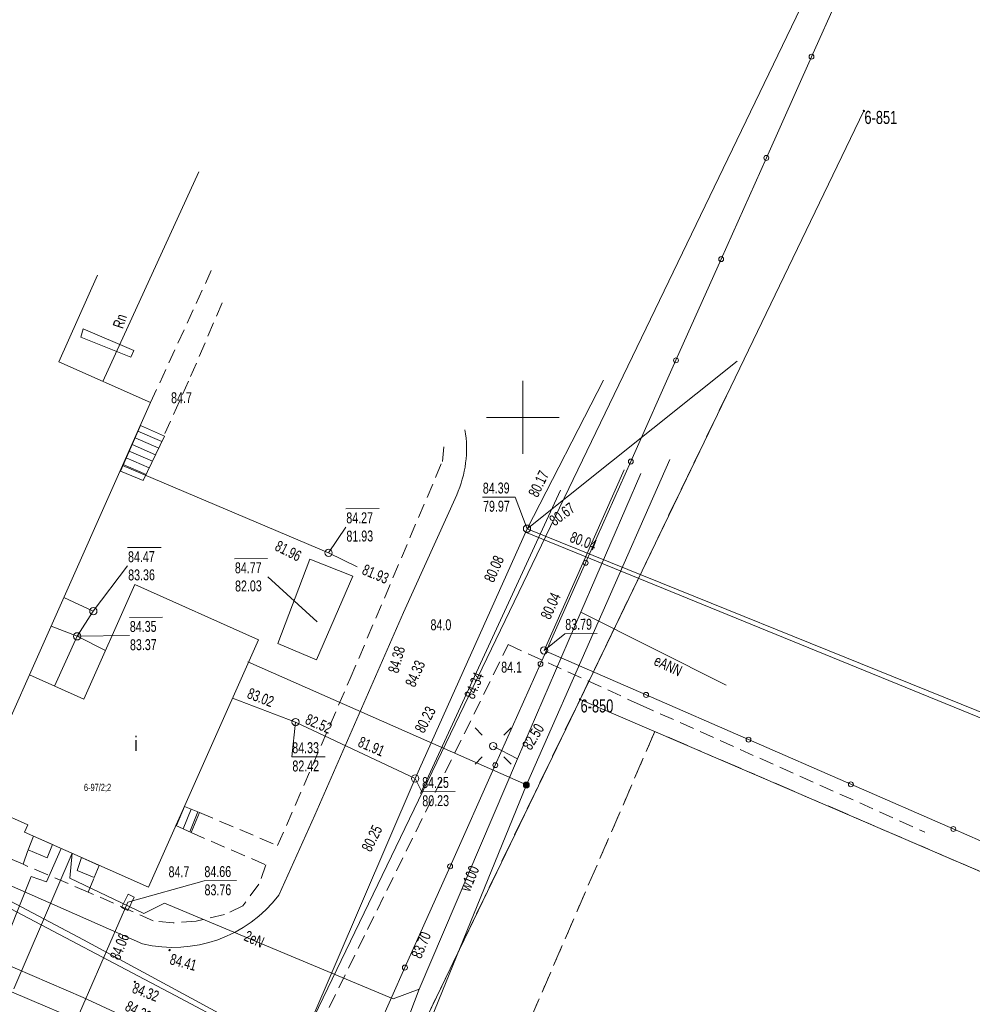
# Model space of a CAD drawing. Header units: metres. Extents: x -1013 to 1493500, y -5789517 to 1032.
# Tile 62 of 66: x 114 to 179, y 24 to 92. Entities that reach past the tile are written whole.
import ezdxf
from ezdxf.xclip import XClip

# ---------------------------------------------------------------- set-up
doc = ezdxf.new("R2010")
doc.units = ezdxf.units.M
doc.header["$MEASUREMENT"] = 0
doc.header["$XCLIPFRAME"] = 0
for name, pattern in [('2_KTCR02', [1.5, 1, -0.5]), ('GUK', [2, 1.5, -0.5]), ('GUZ', [1, 0.5, -0.5])]:
    doc.linetypes.add(name, pattern=pattern)
doc.layers.add('700-L Mapa 1_100 dwg', color=7, linetype='Continuous')
for name, color, linetype, lineweight in [('703-L Płaszczyzny podejścia 2D3', 152, 'Continuous', 30), ('ex_02_DXF_MZ_500_4_BUIB_L_37', 9, 'Continuous', 18), ('ex_02_DXF_MZ_500_4_Dzialki7', 9, 'Continuous', 18), ('ex_02_DXF_MZ_500_4_EGBB_E_T_07', 9, 'Continuous', 18), ('ex_02_DXF_MZ_500_4_EGBB_L_07', 9, 'Continuous', 18), ('ex_02_DXF_MZ_500_4_EGBE_L_37', 9, 'Continuous', 18), ('ex_02_DXF_MZ_500_4_EGBE_L_87', 9, 'Continuous', 18), ('ex_02_DXF_MZ_500_4_K1_EGIB_T_17', 9, 'Continuous', 18), ('ex_02_DXF_MZ_500_4_Kontury3', 9, 'Continuous', 18), ('ex_02_DXF_MZ_500_4_KTCR_D_L_17', 9, 'Continuous', 18), ('ex_02_DXF_MZ_500_4_KTKR_D_L_07', 9, 'Continuous', 18), ('ex_02_DXF_MZ_500_4_KTOK_L_47', 9, 'Continuous', 18), ('ex_02_DXF_MZ_500_4_Numery_punktow7', 9, 'Continuous', 18), ('ex_02_DXF_MZ_500_4_Podzial_sekcyjny_krzyze7', 9, 'Continuous', 18), ('ex_02_DXF_MZ_500_4_Punkty7', 9, 'Continuous', 18), ('ex_02_DXF_MZ_500_4_RTPW_T_07', 9, 'Continuous', 18), ('ex_02_DXF_MZ_500_4_RTPW_T_17', 9, 'Continuous', 18), ('ex_02_DXF_MZ_500_4_SUPE_D_L_31', 9, 'Continuous', 18), ('ex_02_DXF_MZ_500_4_SUPE_E_T_31', 9, 'Continuous', 18), ('ex_02_DXF_MZ_500_4_SUPK_D_L_434', 9, 'Continuous', 18), ('ex_02_DXF_MZ_500_4_SUPT_D_L_030', 9, 'Continuous', 18), ('ex_02_DXF_MZ_500_4_SUPW_D_L_05', 9, 'Continuous', 18), ('ex_02_DXF_MZ_500_4_SUPW_E_T_05', 9, 'Continuous', 18), ('ex_02_DXF_MZ_500_4_SUPZ_D_L_07', 9, 'Continuous', 18), ('ex_02_DXF_MZ_500_4_SUPZ_E_T_07', 9, 'Continuous', 18), ('ex_02_DXF_MZ_500_4_SUSM_D_T_07', 9, 'Continuous', 18), ('ex_02_DXF_MZ_500_4_SUSM_D_T_37', 9, 'Continuous', 18), ('ex_02_DXF_MZ_500_4_SUTE_T_01', 9, 'Continuous', 18), ('ex_02_DXF_MZ_500_4_SUTK_T_034', 9, 'Continuous', 18), ('ex_02_DXF_MZ_500_4_SUTT_T_030', 9, 'Continuous', 18), ('ex_02_DXF_MZ_500_4_SUTW_T_05', 9, 'Continuous', 18), ('ex_02_DXF_MZ_500_4_SUUK_D_L_17', 9, 'Continuous', 18), ('ex_02_DXF_MZ_500_4_SUUK_D_T_234', 9, 'Continuous', 18), ('ex_02_DXF_MZ_500_4_SUUT_D_T_130', 9, 'Continuous', 18), ('ex_02_DXF_MZ_500_4_SUUW_D_T_77', 9, 'Continuous', 18), ('ex_02_DXF_MZ_500_4_Uzytki3', 9, 'Continuous', 18)]:
    doc.layers.add(name, color=color, linetype=linetype, lineweight=lineweight)
doc.layers.get('700-L Mapa 1_100 dwg').off()
doc.styles.add('STYL_AUTOMATYCZNY_4', font='Arial.ttf', dxfattribs={"width": 0.7})

# ---------------------------------------------------------------- blocks, each defined once
blk = doc.blocks.new('Rysunek_1_4', base_point=(-51.91, -72.413))
at = {"layer": 'ex_02_DXF_MZ_500_4_BUIB_L_37', "color": 9, "linetype": 'Continuous', "lineweight": 18}
for p, q in [((117.74, 70.182), (117.899, 70.756)), ((117.899, 70.756), (121.385, 69.267)), ((121.184, 68.816), (117.74, 70.182)), ((121.385, 69.267), (121.184, 68.816))]:
    blk.add_line(p, q, dxfattribs=at)
at = {"layer": 'ex_02_DXF_MZ_500_4_Dzialki7', "color": 9, "linetype": 'Continuous', "lineweight": 18}
for p, q in [((170.06, 98.813), (118.532, -7.999)), ((171.508, 85.712), (152.02, 45.321)), ((152.02, 45.321), (140.379, 21.187)), ((152.02, 45.321), (205.326, 22.394))]:
    blk.add_line(p, q, dxfattribs=at)
at = {"layer": 'ex_02_DXF_MZ_500_4_EGBB_L_07', "color": 9, "linetype": 'Continuous', "lineweight": 18}
for p, q in [((118.883, 74.431), (116.234, 68.492)), ((116.234, 68.492), (122.535, 65.686)), ((122.535, 65.686), (114.215, 47.006)), ((117.957, 45.342), (121.452, 53.197)), ((121.452, 53.197), (129.95, 49.417)), ((129.95, 49.417), (122.389, 32.422)), ((114.215, 47.006), (110.386, 38.388)), ((114.215, 47.006), (117.957, 45.342)), ((114.118, 36.704), (110.386, 38.388)), ((113.891, 36.202), (114.118, 36.704)), ((122.389, 32.422), (113.891, 36.202))]:
    blk.add_line(p, q, dxfattribs=at)
at = {"layer": 'ex_02_DXF_MZ_500_4_EGBE_L_37', "color": 9, "linetype": 'Continuous', "lineweight": 18}
for p, q in [((120.464, 60.986), (121.836, 64.116)), ((121.668, 63.734), (123.311, 63.014)), ((121.836, 64.116), (123.488, 63.384)), ((121.467, 63.276), (123.095, 62.563)), ((123.488, 63.384), (122.027, 60.333)), ((121.066, 62.36), (122.663, 61.66)), ((121.267, 62.818), (122.879, 62.111)), ((120.865, 61.902), (122.447, 61.209)), ((120.464, 60.986), (120.464, 60.986)), ((122.027, 60.333), (120.464, 60.986)), ((120.664, 61.444), (122.231, 60.758)), ((124.86, 37.98), (124.279, 36.675)), ((124.86, 37.98), (124.318, 36.656)), ((125.893, 37.557), (124.86, 37.98)), ((125.322, 37.79), (124.769, 36.439)), ((125.785, 37.601), (125.221, 36.222)), ((125.322, 36.173), (125.893, 37.557)), ((124.279, 36.675), (125.322, 36.173))]:
    blk.add_line(p, q, dxfattribs=at)
at = {"layer": 'ex_02_DXF_MZ_500_4_EGBE_L_87', "color": 9, "linetype": 'Continuous', "lineweight": 18}
for p, q in [((114.493, 35.937), (114.13, 34.994)), ((115.797, 35.356), (114.493, 35.937)), ((115.434, 34.443), (115.797, 35.356)), ((114.13, 34.994), (115.434, 34.443)), ((117.794, 34.47), (117.49, 33.567)), ((119.018, 33.918), (117.794, 34.47)), ((118.673, 33.106), (119.018, 33.918)), ((117.49, 33.567), (118.673, 33.106))]:
    blk.add_line(p, q, dxfattribs=at)
at = {"layer": 'ex_02_DXF_MZ_500_4_Kontury3', "color": 9, "linetype": 'GUK', "lineweight": 18}
for p, q in [((152.02, 45.323), (162.77, 67.613)), ((124.93, -10.817), (152.02, 45.323)), ((157.156, 43.117), (138.507, 0.042)), ((205.326, 22.394), (157.156, 43.117))]:
    blk.add_line(p, q, dxfattribs=at)
at = {"layer": 'ex_02_DXF_MZ_500_4_KTCR_D_L_17', "color": 9, "linetype": '2_KTCR02', "lineweight": 18}
for p, q in [((122.535, 65.686), (126.701, 74.746)), ((127.457, 72.541), (125.145, 67.154)), ((125.145, 67.154), (123.52, 63.573)), ((142.565, 61.656), (142.706, 62.937)), ((136.239, 46.751), (142.565, 61.656)), ((137.42, 29.517), (147.093, 49.077)), ((147.093, 49.077), (156.153, 44.95)), ((131.259, 35.284), (136.239, 46.751)), ((156.153, 44.95), (175.676, 36.217)), ((113.787, 34.001), (92.309, 43.451)), ((125.893, 37.557), (131.259, 35.284)), ((125.322, 36.173), (130.458, 33.959)), ((113.787, 34.001), (114.13, 34.994)), ((118.251, 32.093), (113.787, 34.001)), ((130.458, 33.959), (129.978, 32.635)), ((118.251, 32.093), (118.673, 33.106)), ((129.978, 32.635), (128.868, 31.157)), ((122.725, 30.124), (118.251, 32.093)), ((128.868, 31.157), (127.612, 30.548)), ((127.612, 30.548), (125.655, 30.105)), ((124.086, 29.983), (122.725, 30.124)), ((125.655, 30.105), (124.086, 29.983)), ((130.173, 14.745), (137.42, 29.517))]:
    blk.add_line(p, q, dxfattribs=at)
at = {"layer": 'ex_02_DXF_MZ_500_4_KTKR_D_L_07', "color": 9, "linetype": 'Continuous', "lineweight": 18}
for p, q in [((150.667, 59.683), (141.071, 38.872)), ((139.907, 51.277), (143.551, 59.353)), ((133.815, 37.383), (139.907, 51.277)), ((131.333, 31.875), (133.815, 37.383)), ((104.861, 36.089), (121.986, 28.539)), ((117.911, 24.87), (102.504, 31.492)), ((121.323, 23.283), (117.911, 24.87))]:
    blk.add_line(p, q, dxfattribs=at)
for centre, radius, start, end in [((136.344, 62.542), 7.881, 336.12936, 9.38644), ((124.079, 37.436), 9.141, 256.7607, 322.52228)]:
    blk.add_arc(centre, radius, start, end, dxfattribs=at)
at = {"layer": 'ex_02_DXF_MZ_500_4_KTOK_L_47', "color": 9, "linetype": 'Continuous', "lineweight": 18}
for p, q in [((171.009, 96.376), (167.908, 89.43)), ((167.908, 89.43), (164.807, 82.483)), ((164.807, 82.483), (161.706, 75.537)), ((161.706, 75.537), (158.605, 68.591)), ((158.605, 68.591), (155.504, 61.645)), ((155.504, 61.645), (152.403, 54.698)), ((152.403, 54.698), (149.302, 47.752)), ((149.677, 48.625), (156.551, 45.626)), ((149.302, 47.752), (146.2, 40.806)), ((156.551, 45.626), (163.581, 42.559)), ((163.581, 42.559), (170.612, 39.492)), ((146.2, 40.806), (143.099, 33.859)), ((170.612, 39.492), (177.642, 36.425)), ((177.642, 36.425), (184.672, 33.358)), ((143.099, 33.859), (139.998, 26.913)), ((139.998, 26.913), (136.897, 19.967))]:
    blk.add_line(p, q, dxfattribs=at)
for centre in [(167.908, 89.43), (164.807, 82.483), (161.706, 75.537), (158.605, 68.591), (155.504, 61.645), (152.403, 54.698), (149.302, 47.752), (156.551, 45.626), (163.581, 42.559), (146.2, 40.806), (170.612, 39.492), (177.642, 36.425), (143.099, 33.859), (139.998, 26.913)]:
    blk.add_circle(centre, 0.17, dxfattribs=at)
at = {"layer": 'ex_02_DXF_MZ_500_4_Podzial_sekcyjny_krzyze7', "color": 9, "linetype": 'Continuous', "lineweight": 18}
for p, q in [((148.09, 62.173), (148.09, 67.173)), ((145.59, 64.673), (150.59, 64.673))]:
    blk.add_line(p, q, dxfattribs=at)
at = {"layer": 'ex_02_DXF_MZ_500_4_Punkty7', "color": 9, "linetype": 'Continuous', "lineweight": 18}
for centre in [(171.508, 85.712), (152.02, 45.321)]:
    blk.add_circle(centre, 0.045, dxfattribs=at)
at = {"layer": 'ex_02_DXF_MZ_500_4_RTPW_T_17', "color": 9, "linetype": 'Continuous', "lineweight": 18}
for centre in [(123.845, 28.118), (121.454, 25.925)]:
    blk.add_circle(centre, 0.045, dxfattribs=at)
at = {"layer": 'ex_02_DXF_MZ_500_4_SUPE_D_L_31', "color": 9, "linetype": 'Continuous', "lineweight": 18}
for p, q in [((152.078, 51.302), (156.202, 60.822)), ((147.719, 41.231), (152.078, 51.302)), ((152.078, 51.302), (162.044, 46.302)), ((147.719, 41.231), (146.052, 42.119)), ((140.969, 25.442), (147.719, 41.231)), ((113.147, 25.456), (117.142, 34.765)), ((116.389, 35.09), (115.395, 32.803)), ((116.37, 35.03), (116.389, 35.09)), ((117.142, 34.765), (116.984, 33.054)), ((117.142, 34.765), (117.152, 34.755)), ((114.333, 33.175), (111.335, 25.643)), ((115.395, 32.803), (114.333, 33.175)), ((116.984, 33.054), (122.081, 30.619)), ((122.081, 30.619), (123.496, 31.329)), ((123.496, 31.329), (139.184, 24.759)), ((135.765, 11.684), (140.969, 25.442)), ((139.184, 24.759), (140.969, 25.442))]:
    blk.add_line(p, q, dxfattribs=at)
at = {"layer": 'ex_02_DXF_MZ_500_4_SUPK_D_L_434', "color": 9, "linetype": 'Continuous', "lineweight": 18}
for p, q in [((162.808, 68.539), (148.378, 57.037)), ((148.378, 57.037), (153.626, 67.225)), ((134.758, 55.381), (120.615, 61.382)), ((155.05, 61.074), (149.546, 48.684)), ((140.698, 39.891), (148.378, 57.037)), ((148.279, 56.796), (205.899, 33.269)), ((148.378, 57.037), (183.901, 42.665)), ((134.758, 55.381), (136.716, 54.411)), ((118.605, 51.377), (116.578, 52.303)), ((117.497, 49.649), (118.605, 51.377)), ((117.497, 49.649), (115.712, 50.356)), ((117.497, 49.649), (115.951, 46.238)), ((117.497, 49.649), (119.444, 48.683)), ((132.49, 43.764), (128.168, 45.404)), ((140.698, 39.891), (132.49, 43.764)), ((132.442, 20.651), (140.698, 39.891)), ((100.883, 37.281), (124.231, 24.994)), ((117.924, 28.82), (107.986, 34.041)), ((132.068, 21.169), (117.924, 28.82)), ((131.093, 17.602), (109.297, 26.799)), ((124.231, 24.994), (132.442, 20.651))]:
    blk.add_line(p, q, dxfattribs=at)
at = {"layer": 'ex_02_DXF_MZ_500_4_SUPT_D_L_030', "color": 9, "linetype": 'Continuous', "lineweight": 18}
blk.add_line((115.366, 18.551), (120.976, 31.392), dxfattribs=at)
at = {"layer": 'ex_02_DXF_MZ_500_4_SUPW_D_L_05', "color": 9, "linetype": 'Continuous', "lineweight": 18}
for p, q in [((148.331, 39.445), (158.185, 61.776)), ((148.331, 39.445), (129.21, 47.891)), ((142.314, 24.711), (148.331, 39.445)), ((136.338, 9.958), (142.314, 24.711))]:
    blk.add_line(p, q, dxfattribs=at)
at = {"layer": 'ex_02_DXF_MZ_500_4_SUPZ_D_L_07', "color": 9, "linetype": 'Continuous', "lineweight": 18}
blk.add_line((125.845, 81.538), (119.269, 67.14), dxfattribs=at)
at = {"layer": 'ex_02_DXF_MZ_500_4_SUSM_D_T_07', "color": 9, "linetype": 'Continuous', "lineweight": 18}
for p, q in [((145.31, 42.862), (144.815, 43.357)), ((146.795, 42.862), (147.29, 43.357)), ((145.31, 41.377), (144.815, 40.882)), ((146.795, 41.377), (147.29, 40.882))]:
    blk.add_line(p, q, dxfattribs=at)
at = {"layer": 'ex_02_DXF_MZ_500_4_SUSM_D_T_37', "color": 9, "linetype": 'Continuous', "lineweight": 18}
blk.add_circle((146.052, 42.119), 0.25, dxfattribs=at)
at = {"layer": 'ex_02_DXF_MZ_500_4_SUTK_T_034', "color": 9, "linetype": 'Continuous', "lineweight": 18}
for p, q in [((145.319, 59.196), (147.572, 59.211)), ((148.378, 57.037), (147.572, 59.211)), ((135.937, 58.399), (138.217, 58.415)), ((134.758, 55.381), (135.946, 57.149)), ((120.955, 55.734), (123.262, 55.75)), ((128.291, 54.975), (130.571, 54.991)), ((118.605, 51.377), (120.963, 54.484)), ((133.961, 50.635), (130.579, 53.741)), ((121.078, 50.944), (123.358, 50.96)), ((117.497, 49.649), (121.087, 49.694)), ((149.546, 48.684), (150.979, 49.819)), ((150.979, 49.819), (153.204, 49.835)), ((132.49, 43.764), (132.236, 41.372)), ((132.236, 41.372), (134.516, 41.388)), ((140.698, 39.891), (141.154, 38.984)), ((141.154, 38.984), (143.434, 39))]:
    blk.add_line(p, q, dxfattribs=at)
at = {"layer": 'ex_02_DXF_MZ_500_4_SUTT_T_030', "color": 9, "linetype": 'Continuous', "lineweight": 18}
for p, q in [((120.976, 31.392), (126.205, 32.869)), ((126.205, 32.869), (128.431, 32.884))]:
    blk.add_line(p, q, dxfattribs=at)
at = {"layer": 'ex_02_DXF_MZ_500_4_SUUK_D_L_17', "color": 9, "linetype": 'Continuous', "lineweight": 18}
for p, q in [((131.262, 49.146), (133.461, 54.942)), ((133.461, 54.942), (136.42, 53.782)), ((136.42, 53.782), (133.92, 48.044)), ((133.92, 48.044), (131.262, 49.146))]:
    blk.add_line(p, q, dxfattribs=at)
at = {"layer": 'ex_02_DXF_MZ_500_4_SUUK_D_T_234', "color": 9, "linetype": 'Continuous', "lineweight": 18}
for centre in [(148.378, 57.037), (134.758, 55.381), (118.605, 51.377), (117.497, 49.649), (149.546, 48.684), (132.49, 43.764), (140.698, 39.891)]:
    blk.add_circle(centre, 0.25, dxfattribs=at)
at = {"layer": 'ex_02_DXF_MZ_500_4_SUUT_D_T_130', "color": 9, "linetype": 'Continuous', "lineweight": 18}
for p, q in [((120.988, 31.943), (120.545, 31.047)), ((121.406, 31.737), (120.988, 31.943)), ((120.964, 30.84), (121.406, 31.737)), ((120.545, 31.047), (120.964, 30.84))]:
    blk.add_line(p, q, dxfattribs=at)
at = {"layer": 'ex_02_DXF_MZ_500_4_SUUW_D_T_77', "color": 9, "linetype": 'Continuous', "lineweight": 18}
for radius in [0.2, 0.175, 0.15, 0.125, 0.1, 0.075, 0.05, 0.025, 0.00715]:
    blk.add_circle((148.331, 39.445), radius, dxfattribs=at)
at = {"layer": 'ex_02_DXF_MZ_500_4_Uzytki3', "color": 9, "linetype": 'GUZ', "lineweight": 18}
for p, q in [((152.02, 45.321), (162.77, 67.613)), ((124.933, -10.814), (152.02, 45.321)), ((157.156, 43.117), (138.507, 0.042)), ((205.326, 22.394), (157.156, 43.117))]:
    blk.add_line(p, q, dxfattribs=at)
at = {"layer": 'ex_02_DXF_MZ_500_4_EGBB_E_T_07', "color": 9, "linetype": 'Continuous', "lineweight": 18, "insert": (121.433, 42.275), "char_height": 1, "attachment_point": 4, "style": 'STYL_AUTOMATYCZNY_4'}
blk.add_mtext('\\A1;{\\pql;\\fArial|b0|i0|c238|p0;\\W0.700000;i}', dxfattribs=at)
at = {"layer": 'ex_02_DXF_MZ_500_4_K1_EGIB_T_17', "color": 9, "linetype": 'Continuous', "lineweight": 18, "insert": (117.96, 39.231), "char_height": 0.5, "attachment_point": 4, "style": 'STYL_AUTOMATYCZNY_4'}
blk.add_mtext('\\A1;{\\pql;\\fArial|b0|i0|c238|p0;\\W0.700000;6-97/2;2}', dxfattribs=at)
at = {"layer": 'ex_02_DXF_MZ_500_4_Numery_punktow7', "color": 9, "linetype": 'Continuous', "lineweight": 18, "char_height": 0.9, "attachment_point": 1, "style": 'STYL_AUTOMATYCZNY_4'}
for s, insert in [('\\A1;{\\pql;\\fArial|b0|i0|c238|p0;\\W0.700000;6-851}', (171.541, 85.712)), ('\\A1;{\\pql;\\fArial|b0|i0|c238|p0;\\W0.700000;6-850}', (152.053, 45.321))]:
    blk.add_mtext(s, dxfattribs=dict(at, insert=insert))
at = {"layer": 'ex_02_DXF_MZ_500_4_RTPW_T_07', "color": 9, "linetype": 'Continuous', "lineweight": 18, "char_height": 0.75, "attachment_point": 1, "rotation": 0.40303, "style": 'STYL_AUTOMATYCZNY_4'}
for s, insert in [('\\A1;{\\pql;\\fArial|b0|i0|c238|p0;\\W0.700000;84.7}', (123.94, 66.396)), ('\\A1;{\\pql;\\fArial|b0|i0|c238|p0;\\W0.700000;84.0}', (141.751, 50.81)), ('\\A1;{\\pql;\\fArial|b0|i0|c238|p0;\\W0.700000;84.1}', (146.602, 47.903)), ('\\A1;{\\pql;\\fArial|b0|i0|c238|p0;\\W0.700000;84.7}', (123.768, 33.862))]:
    blk.add_mtext(s, dxfattribs=dict(at, insert=insert))
at = {"layer": 'ex_02_DXF_MZ_500_4_RTPW_T_17', "color": 9, "linetype": 'Continuous', "lineweight": 18, "char_height": 0.75, "attachment_point": 1, "style": 'STYL_AUTOMATYCZNY_4'}
for s, insert, rotation in [('\\A1;{\\pql;\\fArial|b0|i0|c238|p0;\\W0.700000;84.38}', (138.814, 47.267), 74.78302), ('\\A1;{\\pql;\\fArial|b0|i0|c238|p0;\\W0.700000;84.33}', (139.984, 46.404), 66.13308), ('\\A1;{\\pql;\\fArial|b0|i0|c238|p0;\\W0.700000;84.34}', (144.04, 45.563), 67.47308), ('\\A1;{\\pql;\\fArial|b0|i0|c238|p0;\\W0.700000;84.41}', (123.999, 27.885), 344.78284), ('\\A1;{\\pql;\\fArial|b0|i0|c238|p0;\\W0.700000;84.32}', (121.482, 25.914), 338.77277), ('\\A1;{\\pql;\\fArial|b0|i0|c238|p0;\\W0.700000;84.29}', (121.059, 24.678), 332.50271)]:
    blk.add_mtext(s, dxfattribs=dict(at, insert=insert, rotation=rotation))
at = {"layer": 'ex_02_DXF_MZ_500_4_SUPE_E_T_31', "color": 9, "linetype": 'Continuous', "lineweight": 18, "char_height": 0.75, "attachment_point": 4, "style": 'STYL_AUTOMATYCZNY_4'}
for s, insert, rotation in [('\\A1;{\\pql;\\fArial|b0|i0|c238|p0;\\W0.700000;eANN}', (157.182, 48.05), 334.66272), ('\\A1;{\\pql;\\fArial|b0|i0|c238|p0;\\W0.700000;2eN}', (129.038, 29.143), 335.96274)]:
    blk.add_mtext(s, dxfattribs=dict(at, insert=insert, rotation=rotation))
at = {"layer": 'ex_02_DXF_MZ_500_4_SUPW_E_T_05', "color": 9, "linetype": 'Continuous', "lineweight": 18, "insert": (144.108, 32.216), "char_height": 0.75, "attachment_point": 4, "rotation": 67.5731, "style": 'STYL_AUTOMATYCZNY_4'}
blk.add_mtext('\\A1;{\\pql;\\fArial|b0|i0|c238|p0;\\W0.700000;w100}', dxfattribs=at)
at = {"layer": 'ex_02_DXF_MZ_500_4_SUPZ_E_T_07', "color": 9, "linetype": 'Continuous', "lineweight": 18, "insert": (119.92, 70.953), "char_height": 0.75, "attachment_point": 1, "rotation": 71.70815, "style": 'STYL_AUTOMATYCZNY_4'}
blk.add_mtext('\\A1;{\\pql;\\fArial|b0|i0|c238|p0;\\W0.700000;Rn}', dxfattribs=at)
at = {"layer": 'ex_02_DXF_MZ_500_4_SUTE_T_01', "color": 9, "linetype": 'Continuous', "lineweight": 18, "insert": (140.756, 27.612), "char_height": 0.75, "attachment_point": 4, "rotation": 67.2031, "style": 'STYL_AUTOMATYCZNY_4'}
blk.add_mtext('\\A1;{\\pql;\\fArial|b0|i0|c238|p0;\\W0.700000;83.70}', dxfattribs=at)
at = {"layer": 'ex_02_DXF_MZ_500_4_SUTK_T_034', "color": 9, "linetype": 'Continuous', "lineweight": 18, "char_height": 0.75, "style": 'STYL_AUTOMATYCZNY_4'}
for s, insert, attachment_point, rotation in [('\\A1;{\\pql;\\fArial|b0|i0|c238|p0;\\W0.700000;80.17}', (148.772, 59.293), 4, 63.83311), ('\\A1;{\\pql;\\fArial|b0|i0|c238|p0;\\W0.700000;84.39}', (145.342, 60.196), 1, 0.40303), ('\\A1;{\\pql;\\fArial|b0|i0|c238|p0;\\W0.700000;79.97}', (145.356, 58.946), 1, 0.40303), ('\\A1;{\\pql;\\fArial|b0|i0|c238|p0;\\W0.700000;80.67}', (150.05, 57.479), 4, 36.50325), ('\\A1;{\\pql;\\fArial|b0|i0|c238|p0;\\W0.700000;84.27}', (135.969, 58.15), 1, 0.40303), ('\\A1;{\\pql;\\fArial|b0|i0|c238|p0;\\W0.700000;81.93}', (135.977, 56.9), 1, 0.40303), ('\\A1;{\\pql;\\fArial|b0|i0|c238|p0;\\W0.700000;80.04}', (151.385, 56.501), 4, 339.63277), ('\\A1;{\\pql;\\fArial|b0|i0|c238|p0;\\W0.700000;81.96}', (130.996, 55.583), 7, 333.05283), ('\\A1;{\\pql;\\fArial|b0|i0|c238|p0;\\W0.700000;84.47}', (120.986, 55.484), 1, 0.40303), ('\\A1;{\\pql;\\fArial|b0|i0|c238|p0;\\W0.700000;84.77}', (128.322, 54.725), 1, 0.40303), ('\\A1;{\\pql;\\fArial|b0|i0|c238|p0;\\W0.700000;80.08}', (145.741, 53.441), 4, 66.1731), ('\\A1;{\\pql;\\fArial|b0|i0|c238|p0;\\W0.700000;83.36}', (120.995, 54.234), 1, 0.40303), ('\\A1;{\\pql;\\fArial|b0|i0|c238|p0;\\W0.700000;81.93}', (137.135, 54.278), 4, 337.25187), ('\\A1;{\\pql;\\fArial|b0|i0|c238|p0;\\W0.700000;82.03}', (128.331, 53.476), 1, 0.40303), ('\\A1;{\\pql;\\fArial|b0|i0|c238|p0;\\W0.700000;80.04}', (149.62, 50.899), 4, 65.62311), ('\\A1;{\\pql;\\fArial|b0|i0|c238|p0;\\W0.700000;84.35}', (121.11, 50.694), 1, 0.40303), ('\\A1;{\\pql;\\fArial|b0|i0|c238|p0;\\W0.700000;83.79}', (151.004, 50.46), 4, 0.40303), ('\\A1;{\\pql;\\fArial|b0|i0|c238|p0;\\W0.700000;83.37}', (121.119, 49.444), 1, 0.40303), ('\\A1;{\\pql;\\fArial|b0|i0|c238|p0;\\W0.700000;83.02}', (129.238, 45.784), 4, 338.60276), ('\\A1;{\\pql;\\fArial|b0|i0|c238|p0;\\W0.700000;80.23}', (140.966, 43.117), 4, 62.47313), ('\\A1;{\\pql;\\fArial|b0|i0|c238|p0;\\W0.700000;82.52}', (133.231, 44.011), 4, 336.72274), ('\\A1;{\\pql;\\fArial|b0|i0|c238|p0;\\W0.700000;81.91}', (136.853, 42.456), 4, 336.44274), ('\\A1;{\\pql;\\fArial|b0|i0|c238|p0;\\W0.700000;84.33}', (132.259, 42.372), 1, 0.40303), ('\\A1;{\\pql;\\fArial|b0|i0|c238|p0;\\W0.700000;82.42}', (132.268, 41.122), 1, 0.40303), ('\\A1;{\\pql;\\fArial|b0|i0|c238|p0;\\W0.700000;84.25}', (141.177, 39.985), 1, 0.40303), ('\\A1;{\\pql;\\fArial|b0|i0|c238|p0;\\W0.700000;80.23}', (141.186, 38.735), 1, 0.40303), ('\\A1;{\\pql;\\fArial|b0|i0|c238|p0;\\W0.700000;80.25}', (137.322, 34.961), 4, 63.51313)]:
    blk.add_mtext(s, dxfattribs=dict(at, insert=insert, attachment_point=attachment_point, rotation=rotation))
at = {"layer": 'ex_02_DXF_MZ_500_4_SUTT_T_030', "color": 9, "linetype": 'Continuous', "lineweight": 18, "char_height": 0.75, "attachment_point": 1, "style": 'STYL_AUTOMATYCZNY_4'}
for s, insert, rotation in [('\\A1;{\\pql;\\fArial|b0|i0|c238|p0;\\W0.700000;84.66}', (126.228, 33.869), 0.40303), ('\\A1;{\\pql;\\fArial|b0|i0|c238|p0;\\W0.700000;83.76}', (126.237, 32.619), 0.40303), ('\\A1;{\\pql;\\fArial|b0|i0|c238|p0;\\W0.700000;84.06}', (119.714, 27.645), 68.15408)]:
    blk.add_mtext(s, dxfattribs=dict(at, insert=insert, rotation=rotation))
at = {"layer": 'ex_02_DXF_MZ_500_4_SUTW_T_05', "color": 9, "linetype": 'Continuous', "lineweight": 18, "insert": (148.326, 41.97), "char_height": 0.75, "attachment_point": 4, "rotation": 58.79552, "style": 'STYL_AUTOMATYCZNY_4'}
blk.add_mtext('\\A1;{\\pql;\\fArial|b0|i0|c238|p0;\\W0.700000;82.50}', dxfattribs=at)

msp = doc.modelspace()

# ---------------------------------------------------------------- linework, layer by layer
at = {"layer": '703-L Płaszczyzny podejścia 2D3', "color": 152, "linetype": 'Continuous', "lineweight": 30}
msp.add_circle((8.2273, 10.355), 1021.6593, dxfattribs=at)

# ---------------------------------------------------------------- block references
at = {"layer": '700-L Mapa 1_100 dwg', "color": 52, "linetype": 'Continuous', "lineweight": 25}
ref = msp.add_blockref('Rysunek_1_4', (-51.9097, -72.4133), dxfattribs=at)
XClip(ref).set_block_clipping_path([(-454.4097296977, -337.82710067), (350.5902703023, 193.0005136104)])

doc.saveas('drawing.dxf')
